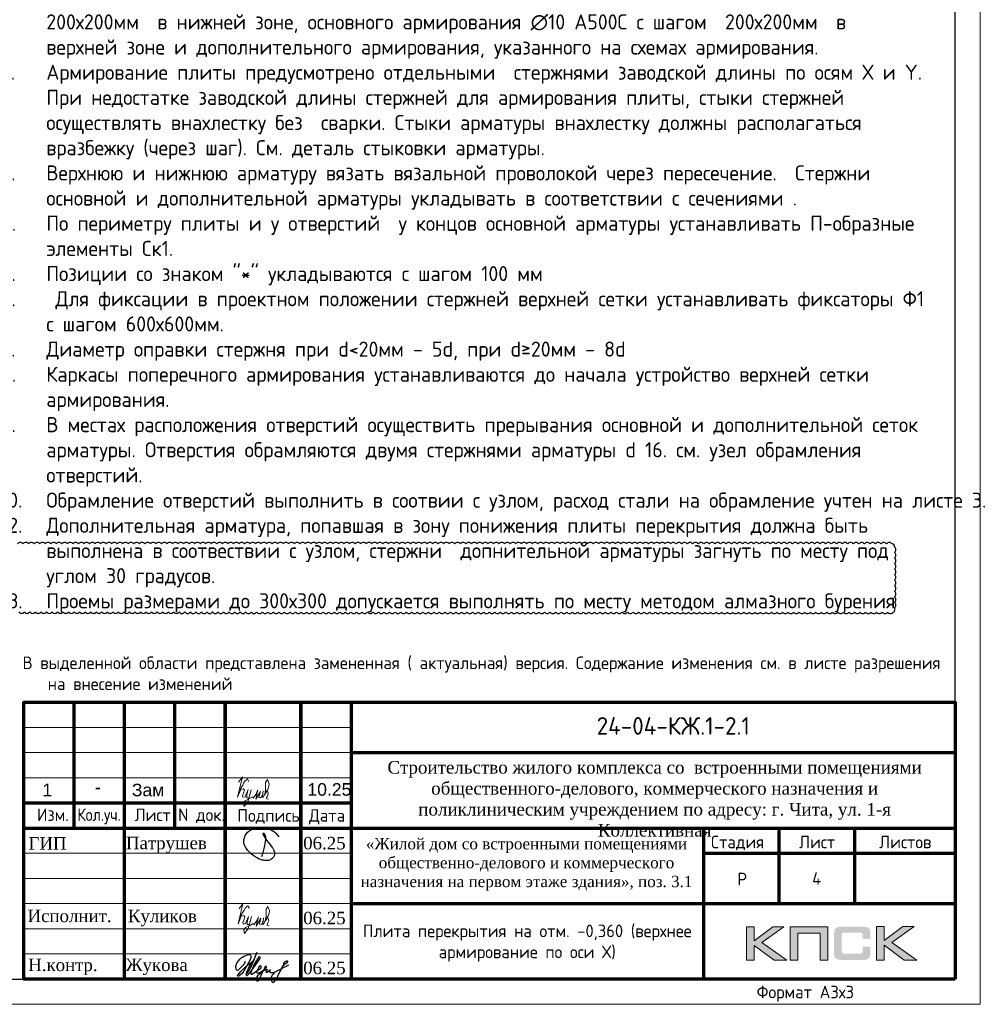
# Model space of a CAD drawing. Header units: millimetres. Extents: x -386473 to 311666, y -59273 to 291770.
# Tile 83 of 132: x 68367 to 87448, y -4054 to 15507. Entities that reach past the tile are written whole.
import ezdxf
from ezdxf.enums import TextEntityAlignment as Align

# ---------------------------------------------------------------- set-up
doc = ezdxf.new("R2010")
doc.units = ezdxf.units.MM
for name, color, linetype in [('PDF7_Text', 7, 'Continuous'), ('PDF8_Text', 7, 'Continuous'), ('Рамка печать', 7, 'Continuous'), ('ТОЛСТЫЕ_ОСНОВНЫЕ', 6, 'Continuous')]:
    doc.layers.add(name, color=color, linetype=linetype)
for name, color, linetype, lineweight in [('Выноски', 20, 'Continuous', 20), ('Каркасы ригель', 3, 'Continuous', 0), ('РАЗМЕРЫ', 1, 'Continuous', 9), ('Рамка', 7, 'Continuous', 70), ('Текст', 7, 'Continuous', 25), ('ТОНКИЕ', 7, 'Continuous', 9)]:
    doc.layers.add(name, color=color, linetype=linetype, lineweight=lineweight)
doc.styles.add('PDF Times New Roman', font='times.ttf')
doc.styles.get("Standard").update_dxf_attribs({"font": 'arial.ttf'})
doc.styles.add('style1', font='GOST_Common.ttf', dxfattribs={"height": 500})
doc.styles.add('ГОСТ', font='GOST_Common.ttf')

# ---------------------------------------------------------------- blocks, each defined once
blk = doc.blocks.new('*U44')
at = {"layer": 'ТОЛСТЫЕ_ОСНОВНЫЕ', "color": 6}
blk.add_lwpolyline([(20, 5), (886, 5), (886, 415), (20, 415)], close=True, dxfattribs=at)
at = {"layer": 'ТОНКИЕ'}
blk.add_lwpolyline([(0, 0), (891, 0), (891, 420), (0, 420)], close=True, dxfattribs=at)
at = {"layer": 'Текст', "style": 'style1'}
blk.add_text('Формат А3х3', height=2.5, dxfattribs=at).set_placement((846.57, 1.2))
blk = doc.blocks.new('11')
at = {"layer": 'Выноски'}
for p, q in [((47944, 66700), (47962, 66737)), ((47962, 66737), (47989, 66781)), ((47989, 66781), (48016, 66806)), ((48016, 66806), (48038, 66823)), ((48038, 66823), (48060, 66786)), ((48060, 66786), (48058, 66769)), ((47885, 66608), (47944, 66700))]:
    blk.add_line(p, q, dxfattribs=at)
blk.add_lwpolyline([(47863, 66761), (47937, 66865), (47843, 66458), (47885, 66564), (47905, 66616), (47954, 66628), (47979, 66606), (47957, 66539), (47937, 66487), (47947, 66458), (47991, 66470), (48051, 66611), (48041, 66569), (48023, 66505), (48023, 66448), (48065, 66448), (48090, 66529), (48110, 66608), (48043, 66369), (47972, 66275), (47954, 66344), (47991, 66389), (48078, 66431), (48142, 66470), (48154, 66441), (48204, 66512), (48246, 66606), (48209, 66455), (48204, 66418), (48295, 66574), (48265, 66463), (48265, 66455), (48312, 66453), (48342, 66529), (48347, 66584), (48337, 66465), (48349, 66453), (48401, 66569), (48443, 66616), (48461, 66678), (48466, 66727), (48436, 66811), (48399, 66754), (48399, 66618), (48389, 66549), (48374, 66507), (48416, 66564), (48441, 66576), (48451, 66524), (48433, 66482), (48419, 66453), (48424, 66428), (48458, 66421)], dxfattribs=at)
blk = doc.blocks.new('яяя')
at = {"lineweight": 30}
for points in [[(345424, 110432), (345425, 110410), (345424, 110397), (345417, 110379), (345406, 110350), (345390, 110319), (345357, 110275), (345310, 110221), (345265, 110176), (345198, 110110), (345161, 110077), (345133, 110066), (345116, 110066), (345102, 110075), (345090, 110091), (345082, 110115), (345074, 110146), (345066, 110182), (345064, 110206), (345067, 110234), (345077, 110278), (345095, 110320), (345114, 110361), (345134, 110395), (345159, 110428), (345195, 110469), (345228, 110506), (345284, 110560), (345331, 110595), (345379, 110625), (345435, 110648), (345486, 110670), (345532, 110686), (345573, 110696), (345605, 110698), (345621, 110695), (345635, 110687), (345648, 110671), (345656, 110649), (345659, 110625), (345659, 110583), (345656, 110553), (345647, 110523), (345635, 110489), (345387, 110033), (345349, 109985), (345311, 109948), (345247, 109889), (345209, 109858), (345192, 109844), (345180, 109837), (345157, 109833), (345150, 109835), (345140, 109842), (345135, 109856), (345138, 109881), (345148, 109892), (345183, 109930), (345267, 110024), (345343, 110105), (345455, 110213), (345617, 110343), (345775, 110456), (345811, 110526), (345838, 110607), (345890, 110740), (345902, 110771), (345698, 110295), (345672, 110226), (345626, 110132), (345572, 110032), (345518, 109953), (345481, 109918), (345497, 110001), (345567, 110147), (345655, 110301), (345760, 110442)], [(345481, 109918), (345476, 109896), (345475, 109874), (345485, 109861), (345506, 109866), (345539, 109891), (345632, 109983), (345968, 110450), (346022, 110527), (346029, 110560), (346027, 110579), (346026, 110590), (346010, 110605), (345993, 110609), (345975, 110601), (345962, 110584), (345954, 110562), (345857, 110421), (345783, 110292), (345741, 110183), (345701, 110079), (345665, 109985), (345660, 109952), (345666, 109929), (345669, 109915), (345682, 109910), (345702, 109914), (345735, 109941), (345846, 110007), (346065, 110160), (346075, 110193), (346070, 110217), (346066, 110236), (346052, 110241), (346030, 110241), (346007, 110228), (345978, 110203), (345960, 110164), (345892, 110010), (345895, 109986), (345904, 109966), (345925, 109964), (345969, 109968), (346045, 110000), (346218, 110114), (346261, 110154), (346280, 110184), (346282, 110210), (346278, 110225), (346263, 110229), (346241, 110222), (346220, 110198), (346162, 110049), (345989, 109904), (345932, 109849), (345906, 109805), (345891, 109739), (345890, 109690), (345899, 109652), (345924, 109647), (345956, 109655), (345980, 109674), (346058, 109838), (346158, 110046), (346261, 110098), (346314, 110120), (346292, 110079), (346269, 110036), (346261, 110008), (346267, 109998), (346293, 109998), (346363, 110039), (346445, 110095), (346421, 110068), (346414, 110040), (346407, 110011), (346416, 109990), (346466, 109972), (346509, 109977), (346574, 109984), (347172, 110293)], [(346586, 109971), (346543, 109917), (346509, 109873), (346489, 109825), (346475, 109767), (346472, 109710), (346478, 109675), (346485, 109641), (346501, 109621), (346517, 109602), (346542, 109589), (346568, 109592), (346605, 109620), (346680, 109731), (346736, 109842), (346865, 110115), (346962, 110290), (346969, 110318), (346979, 110360), (347013, 110403), (347056, 110434), (347091, 110450), (347109, 110450), (347121, 110434), (347115, 110405), (347072, 110355), (347012, 110307), (346924, 110222)]]:
    blk.add_lwpolyline(points, dxfattribs=at)
blk = doc.blocks.new('Патрушев')
at = {"color": 5, "lineweight": 25}
blk.add_lwpolyline([(58.5, -35.09), (59.7, -31.98), (60.22, -29.81), (60.47, -28.76), (60.76, -27.56), (61.06, -26.32), (61.37, -24.67), (61.64, -22.98), (61.77, -21.63), (61.83, -20.46), (61.74, -19.5), (61.5, -18.56), (61.27, -17.93), (60.96, -17.34), (60.63, -16.86), (60.45, -16.66), (60.39, -16.62), (60.25, -16.53), (60.03, -16.42), (59.74, -16.36), (59.56, -16.39), (59.41, -16.5), (59.32, -16.73), (59.32, -16.96), (59.41, -17.15), (61.8, -21.04), (63.12, -22.91), (63.7, -23.61), (64.53, -24.59), (65.48, -25.87), (66.43, -27.07), (66.87, -27.73), (67.42, -28.44), (67.68, -28.93), (68, -29.52), (68.38, -30.41), (68.65, -31), (68.82, -31.71), (68.89, -32.2), (68.93, -32.68), (68.9, -33.35), (68.81, -33.79), (68.57, -34.59), (68.27, -35.18), (67.92, -35.7), (67.56, -36.23), (66.92, -36.75), (66.44, -37.14), (65.93, -37.49), (65.34, -37.85), (64.79, -38.12), (64.12, -38.33), (63.56, -38.4), (62.54, -38.51), (61.58, -38.47), (60.89, -38.38), (60.1, -38.27), (59.25, -38.05), (58.41, -37.75), (57.66, -37.55), (56.61, -37.27), (55.88, -36.92), (54.92, -36.35), (53.85, -35.72), (53.05, -35.25), (52.17, -34.73), (51.27, -34.08), (50.13, -33.27), (49.09, -32.31), (47.96, -31.09), (47.07, -29.92), (46.05, -28.68), (45.23, -27.65), (44.74, -26.54), (44.28, -25.09), (44.05, -24.29), (43.98, -23.29), (43.94, -22.47), (43.99, -21.49), (44.18, -20.57), (44.46, -19.97), (44.74, -19.1), (45.02, -18.24), (45.49, -17.42), (45.85, -16.92), (46.39, -16.14), (46.99, -15.53), (47.83, -14.81), (48.65, -14.29), (49.43, -13.79), (50.53, -13.27), (51.57, -12.89), (52.65, -12.48), (54.17, -12.1), (55.44, -11.87), (56.95, -11.79), (58.35, -11.79), (59.63, -11.91), (61, -12.05), (62.71, -12.35), (64.46, -12.88), (66.16, -13.58), (67.55, -14.27), (68.88, -15.13), (70.02, -16.25), (71.14, -17.49), (71.67, -18.26), (72.28, -19.27)], dxfattribs=at)
blk = doc.blocks.new('A$Cd09756da')
at = {"layer": 'Рамка печать', "lineweight": 20}
h = blk.add_hatch(color=0, dxfattribs=at)
h.paths.add_polyline_path([(-3400, 1040), (-3624, 1040), (-3991, 764), (-3991, 1040), (-4146, 1040), (-4146, 378), (-3991, 378), (-3991, 669), (-3594, 378), (-3346, 378), (-3840, 728)])
h.paths.add_polyline_path([(-3122, 915), (-2683, 915), (-2683, 378), (-2529, 378), (-2529, 1040), (-2693, 1040), (-3276, 1040), (-3276, 883), (-3276, 378), (-3122, 378)])
h.paths.add_polyline_path([(-1408, 1043), (-1563, 1043), (-1563, 380), (-1408, 380), (-1408, 672), (-1011, 380), (-763, 380), (-1257, 731), (-817, 1043), (-1041, 1043), (-1408, 767)])
blk.add_hatch(color=204, dxfattribs=at).paths.add_polyline_path([(-1693, 970), (-1695, 977), (-1697, 983), (-1701, 989), (-1704, 996), (-1708, 1000), (-1712, 1005), (-1716, 1010), (-1720, 1014), (-1725, 1017), (-1731, 1021), (-1737, 1025), (-1744, 1028), (-1750, 1030), (-1758, 1033), (-1765, 1035), (-1783, 1038), (-1802, 1041), (-1823, 1043), (-1846, 1043), (-2242, 1043), (-2265, 1043), (-2285, 1041), (-2305, 1038), (-2322, 1035), (-2330, 1032), (-2338, 1030), (-2344, 1028), (-2351, 1024), (-2357, 1021), (-2363, 1017), (-2368, 1014), (-2372, 1010), (-2376, 1005), (-2380, 1000), (-2384, 996), (-2387, 989), (-2390, 983), (-2393, 976), (-2396, 970), (-2398, 962), (-2401, 946), (-2404, 928), (-2406, 908), (-2406, 887), (-2406, 538), (-2406, 516), (-2404, 496), (-2401, 478), (-2398, 461), (-2396, 454), (-2393, 447), (-2390, 440), (-2387, 434), (-2384, 429), (-2380, 423), (-2376, 419), (-2372, 414), (-2368, 410), (-2362, 406), (-2357, 403), (-2351, 399), (-2344, 396), (-2337, 394), (-2330, 391), (-2322, 389), (-2305, 385), (-2285, 383), (-2264, 381), (-2242, 380), (-1846, 380), (-1823, 381), (-1802, 382), (-1783, 385), (-1766, 389), (-1758, 391), (-1750, 393), (-1744, 396), (-1737, 399), (-1731, 402), (-1725, 406), (-1720, 410), (-1716, 414), (-1712, 418), (-1708, 423), (-1704, 428), (-1701, 434), (-1697, 440), (-1695, 446), (-1693, 454), (-1690, 461), (-1686, 478), (-1684, 496), (-1682, 516), (-1682, 538), (-1682, 647), (-1836, 647), (-1836, 558), (-1836, 552), (-1837, 546), (-1838, 540), (-1840, 535), (-1842, 530), (-1844, 526), (-1846, 522), (-1850, 519), (-1853, 515), (-1857, 513), (-1862, 511), (-1867, 508), (-1872, 507), (-1878, 506), (-1884, 506), (-1890, 505), (-2209, 505), (-2214, 506), (-2219, 506), (-2223, 508), (-2227, 511), (-2231, 513), (-2235, 516), (-2238, 519), (-2241, 523), (-2244, 528), (-2246, 532), (-2248, 536), (-2249, 541), (-2251, 551), (-2252, 560), (-2252, 878), (-2252, 884), (-2251, 889), (-2250, 894), (-2248, 899), (-2247, 903), (-2245, 906), (-2242, 910), (-2240, 913), (-2236, 916), (-2233, 919), (-2229, 921), (-2225, 922), (-2220, 923), (-2215, 924), (-2210, 925), (-2204, 925), (-1890, 925), (-1884, 925), (-1878, 924), (-1872, 923), (-1868, 921), (-1863, 919), (-1858, 917), (-1854, 914), (-1851, 911), (-1847, 907), (-1844, 903), (-1842, 899), (-1840, 894), (-1838, 889), (-1837, 884), (-1836, 878), (-1836, 872), (-1836, 799), (-1682, 799), (-1682, 887), (-1682, 908), (-1684, 928), (-1686, 946), (-1690, 962)])
at = {"layer": 'Рамка', "color": 7}
for p, q in [((-17500, 3000), (-17500, 5500)), ((-15500, 3000), (-15500, 5500)), ((-12000, 4500), (0, 4500)), ((-18500, 3500), (-12000, 3500)), ((-18500, 3000), (0, 3000)), ((-3500, 3000), (-3500, 1500)), ((-2000, 3000), (-2000, 1500)), ((-5000, 2500), (0, 2500)), ((-5000, 2500), (0, 2500)), ((-12000, 1500), (0, 1500))]:
    blk.add_line(p, q, dxfattribs=at)
at = {"layer": 'Рамка'}
for p, q in [((-16500, 0), (-16500, 5500)), ((-14500, 0), (-14500, 5500)), ((-14500, 5500), (-14500, 0)), ((-13000, 5500), (-13000, 0)), ((-13000, 0), (-13000, 5500)), ((-12000, 5500), (-12000, 0)), ((-5000, 3000), (-5000, 0))]:
    blk.add_line(p, q, dxfattribs=at)
at = {"layer": 'Рамка', "color": 7, "lineweight": 15}
for p, q in [((-18500, 5000), (-12000, 5000)), ((-18500, 4500), (-12000, 4500)), ((-18500, 4000), (-12000, 4000)), ((-18500, 2500), (-12000, 2500)), ((-18500, 2000), (-12000, 2000)), ((-18500, 1500), (-12000, 1500)), ((-18500, 1000), (-12000, 1000)), ((-18500, 500), (-12000, 500))]:
    blk.add_line(p, q, dxfattribs=at)
at = {"layer": 'Рамка'}
blk.add_lwpolyline([(0, 0), (-18500, 0), (-18500, 5500), (0, 5500)], close=True, dxfattribs=at)
at = {"layer": 'Рамка печать', "color": 0, "lineweight": 20}
for points in [[(-4146, 378), (-4146, 1040), (-3991, 1040), (-3991, 764), (-3624, 1040), (-3400, 1040), (-3840, 728), (-3346, 378), (-3594, 378), (-3991, 669), (-3991, 378), (-4146, 378)], [(-3122, 378), (-3122, 915), (-2683, 915), (-2683, 378), (-2529, 378), (-2529, 1040), (-2693, 1040), (-3276, 1040), (-3276, 883), (-3276, 378), (-3122, 378)], [(-1563, 380), (-1563, 1043), (-1408, 1043), (-1408, 767), (-1041, 1043), (-817, 1043), (-1257, 731), (-763, 380), (-1011, 380), (-1408, 672), (-1408, 380), (-1563, 380)]]:
    blk.add_lwpolyline(points, close=True, dxfattribs=at)
at = {"color": 5, "xscale": 24.5, "yscale": 24.5, "zscale": 24.5}
blk.add_blockref('Патрушев', (-15207, 3298), dxfattribs=at)
at = {"color": 2, "lineweight": 60, "xscale": 0.5, "yscale": 0.5, "zscale": 0.5}
blk.add_blockref('яяя', (-186821, -54859), dxfattribs=at)
at = {"layer": 'Выноски', "color": 0}
blk.add_blockref('11', (-62086, -65365), dxfattribs=at)
at = {"layer": 'PDF7_Text', "char_height": 248, "attachment_point": 7, "style": 'PDF Times New Roman'}
for s, insert in [('Патрушев', (-16471, 2500)), ('06.25', (-12950, 2573)), ('06.25', (-12950, 1085)), ('Жукова', (-16477, 79)), ('06.25', (-12950, 93))]:
    blk.add_mtext(s, dxfattribs=dict(at, insert=insert))
at = {"layer": 'PDF7_Text', "insert": (-16432, 1050), "char_height": 247.95, "attachment_point": 7, "style": 'PDF Times New Roman'}
blk.add_mtext_dynamic_manual_height_columns('{\\C256;Куликов}', width=2000, gutter_width=1250, heights=[0], dxfattribs=at)
at = {"layer": 'PDF8_Text', "char_height": 248, "attachment_point": 7, "style": 'PDF Times New Roman'}
for s, insert in [('ГИП', (-18407, 2573)), ('Исполнит.', (-18427, 1127)), ('Н.контр.', (-18413, 79))]:
    blk.add_mtext(s, dxfattribs=dict(at, insert=insert))
at = {"layer": 'Текст', "color": 7, "style": 'ГОСТ'}
blk.add_text('24-04-КЖ.1-2.1', height=350, dxfattribs=at).set_placement((-5599, 5031), align=Align.MIDDLE_CENTER)
for s, p in [('Изм.', (-18237, 3141)), ('Лист', (-16298, 3139)), ('N док.', (-15435, 3141)), ('Подпись', (-14257, 3127)), ('Дата', (-12835, 3127)), ('Стадия', (-4850, 2600)), ('Лист', (-3100, 2600)), ('Листов', (-1508, 2600)), ('Р', (-4328, 1863))]:
    blk.add_text(s, height=250, dxfattribs=at).set_placement(p)
at = {"layer": 'Текст', "color": 7, "style": 'ГОСТ', "width": 0.9}
blk.add_text('Кол.уч.', height=250, dxfattribs=at).set_placement((-17435, 3143))
at = {"layer": 'Текст', "color": 7, "attachment_point": 1, "style": 'ГОСТ'}
for s, width, heights, insert, char_height in [('\\pxqc;{\\fTimes New Roman|b0|i0|c204|p18;\\C256;Строительство жилого комплекса со  встроенными помещениями общественного-делового, коммерческого назначения и поликлиническим учреждением по адресу: г. Чита, ул. 1-я Коллективная}', 11543.07, [0], (-11741, 4333), 250), ('\\pxqc;{\\fTimes New Roman|b0|i0|c204|p18;\\C256;«Жилой дом со встроенными помещениями общественно-делового и коммерческого назначения на первом этаже здания», поз. 3.1\\P}', 7000, [1500], (-12014, 2803), 225)]:
    blk.add_mtext_dynamic_manual_height_columns(s, width=width, gutter_width=12.5, heights=heights, dxfattribs=dict(at, insert=insert, char_height=char_height))
blk = doc.blocks.new('*T323')
at = {"layer": 'Каркасы ригель', "color": 0, "linetype": 'ByBlock', "lineweight": -2, "transparency": 16777216}
for p, q in [((0, 0), (1500, 0)), ((0, -1000), (1500, -1000))]:
    blk.add_line(p, q, dxfattribs=at)
at = {"layer": 'Каркасы ригель', "color": 0, "linetype": 'ByBlock', "lineweight": 50, "transparency": 16777216}
for p, q in [((0, 0), (0, -1000)), ((1500, 0), (1500, -1000))]:
    blk.add_line(p, q, dxfattribs=at)
at = {"layer": 'Каркасы ригель', "color": 0, "linetype": 'Continuous', "lineweight": 0, "transparency": 16777216, "insert": (750, -500), "char_height": 250, "width": 1000, "attachment_point": 5, "style": 'ГОСТ'}
blk.add_mtext('4', dxfattribs=at)

msp = doc.modelspace()

# ---------------------------------------------------------------- linework, layer by layer
at = {"color": 240, "true_color": 0xed1f24}
msp.add_lwpolyline([(68349, 3740.3, 0.5205671), (68458.9, 3740.3, 0.5205671), (68568.8, 3740.3, 0.5205671), (68678.8, 3740.2, 0.5205671), (68788.7, 3740.2, 0.5205671), (68898.7, 3740.2, 0.5205671), (69008.6, 3740.2, 0.5205671), (69118.5, 3740.2, 0.5205671), (69228.5, 3740.2, 0.5205671), (69338.4, 3740.2, 0.5205671), (69448.3, 3740.1, 0.5205671), (69558.3, 3740.1, 0.5205671), (69668.2, 3740.1, 0.5205671), (69778.2, 3740.1, 0.5205671), (69888.1, 3740.1, 0.5205671), (69998, 3740.1, 0.5205671), (70108, 3740, 0.5205671), (70217.9, 3740, 0.5205671), (70327.8, 3740, 0.5205671), (70437.8, 3740, 0.5205671), (70547.7, 3740, 0.5205671), (70657.6, 3740, 0.5205671), (70767.6, 3740, 0.5205671), (70877.5, 3739.9, 0.5205671), (70987.5, 3739.9, 0.5205671), (71097.4, 3739.9, 0.5205671), (71207.3, 3739.9, 0.5205671), (71317.3, 3739.9, 0.5205671), (71427.2, 3739.9, 0.5205671), (71537.1, 3739.8, 0.5205671), (71647.1, 3739.8, 0.5205671), (71757, 3739.8, 0.5205671), (71866.9, 3739.8, 0.5205671), (71976.9, 3739.8, 0.5205671), (72086.8, 3739.8, 0.5205671), (72196.8, 3739.8, 0.5205671), (72306.7, 3739.7, 0.5205671), (72416.6, 3739.7, 0.5205671), (72526.6, 3739.7, 0.5205671), (72636.5, 3739.7, 0.5205671), (72746.4, 3739.7, 0.5205671), (72856.4, 3739.7, 0.5205671), (72966.3, 3739.6, 0.5205671), (73076.2, 3739.6, 0.5205671), (73186.2, 3739.6, 0.5205671), (73296.1, 3739.6, 0.5205671), (73406.1, 3739.6, 0.5205671), (73516, 3739.6, 0.5205671), (73625.9, 3739.6, 0.5205671), (73735.9, 3739.5, 0.5205671), (73845.8, 3739.5, 0.5205671), (73955.7, 3739.5, 0.5205671), (74065.7, 3739.5, 0.5205671), (74175.6, 3739.5, 0.5205671), (74285.5, 3739.5, 0.5205671), (74395.5, 3739.4, 0.5205671), (74505.4, 3739.4, 0.5205671), (74615.4, 3739.4, 0.5205671), (74725.3, 3739.4, 0.5205671), (74835.2, 3739.4, 0.5205671), (74945.2, 3739.4, 0.5205671), (75055.1, 3739.4, 0.5205671), (75165, 3739.3, 0.5205671), (75275, 3739.3, 0.5205671), (75384.9, 3739.3, 0.5205671), (75494.8, 3739.3, 0.5205671), (75604.8, 3739.3, 0.5205671), (75714.7, 3739.3, 0.5205671), (75824.7, 3739.2, 0.5205671), (75934.6, 3739.2, 0.5205671), (76044.5, 3739.2, 0.5205671), (76154.5, 3739.2, 0.5205671), (76264.4, 3739.2, 0.5205671), (76374.3, 3739.2, 0.5205671), (76484.3, 3739.2, 0.5205671), (76594.2, 3739.1, 0.5205671), (76704.2, 3739.1, 0.5205671), (76814.1, 3739.1, 0.5205671), (76924, 3739.1, 0.5205671), (77034, 3739.1, 0.5205671), (77143.9, 3739.1, 0.5205671), (77253.8, 3739, 0.5205671), (77363.8, 3739, 0.5205671), (77473.7, 3739, 0.5205671), (77583.6, 3739, 0.5205671), (77693.6, 3739, 0.5205671), (77803.5, 3739, 0.5205671), (77913.5, 3739, 0.5205671), (78023.4, 3738.9, 0.5205671), (78133.3, 3738.9, 0.5205671), (78243.3, 3738.9, 0.5205671), (78353.2, 3738.9, 0.5205671), (78463.1, 3738.9, 0.5205671), (78573.1, 3738.9, 0.5205671), (78683, 3738.8, 0.5205671), (78792.9, 3738.8, 0.5205671), (78902.9, 3738.8, 0.5205671), (79012.8, 3738.8, 0.5205671), (79122.8, 3738.8, 0.5205671), (79232.7, 3738.8, 0.5205671), (79342.6, 3738.7, 0.5205671), (79452.6, 3738.7, 0.5205671), (79562.5, 3738.7, 0.5205671), (79672.4, 3738.7, 0.5205671), (79782.4, 3738.7, 0.5205671), (79892.3, 3738.7, 0.5205671), (80002.2, 3738.7, 0.5205671), (80112.2, 3738.6, 0.5205671), (80222.1, 3738.6, 0.5205671), (80332.1, 3738.6, 0.5205671), (80442, 3738.6, 0.5205671), (80551.9, 3738.6, 0.5205671), (80661.9, 3738.6, 0.5205671), (80771.8, 3738.5, 0.5205671), (80881.7, 3738.5, 0.5205671), (80991.7, 3738.5, 0.5205671), (81101.6, 3738.5, 0.5205671), (81211.5, 3738.5, 0.5205671), (81321.5, 3738.5, 0.5205671), (81431.4, 3738.5, 0.5205671), (81541.4, 3738.4, 0.5205671), (81651.3, 3738.4, 0.5205671), (81761.2, 3738.4, 0.5205671), (81871.2, 3738.4, 0.5205671), (81981.1, 3738.4, 0.5205671), (82091, 3738.4, 0.5205671), (82201, 3738.3, 0.5205671), (82310.9, 3738.3, 0.5205671), (82420.8, 3738.3, 0.5205671), (82530.8, 3738.3, 0.5205671), (82640.7, 3738.3, 0.5205671), (82750.7, 3738.3, 0.5205671), (82860.6, 3738.3, 0.5205671), (82970.5, 3738.2, 0.5205671), (83080.5, 3738.2, 0.5205671), (83190.4, 3738.2, 0.5205671), (83300.3, 3738.2, 0.5205671), (83410.3, 3738.2, 0.5205671), (83520.2, 3738.2, 0.5205671), (83630.2, 3738.1, 0.5205671), (83740.1, 3738.1, 0.5205671), (83850, 3738.1, 0.5205671), (83960, 3738.1, 0.5205671), (84069.9, 3738.1, 0.5205671), (84179.8, 3738.1, 0.5205671), (84289.8, 3738.1, 0.5205671), (84399.7, 3738, 0.5205671), (84509.6, 3738, 0.5205671), (84619.6, 3738, 0.5205671), (84729.5, 3738, 0.5205671), (84839.5, 3738, 0.5205671), (84949.4, 3738, 0.5205671), (85059.3, 3737.9, 0.5205671), (85169.3, 3737.9, 0.5205671), (85279.2, 3737.9, 0.5205671), (85389.1, 3737.9, 0.5205671), (85499.1, 3737.9, 0.5205671), (85609, 3737.9, 0.5205671), (85718.9, 3737.9, 0.5205671), (85744.7, 3822, 0.5205671), (85744.7, 3931.9, 0.5205671), (85744.7, 4041.9, 0.5205671), (85744.7, 4151.8, 0.5205671), (85744.7, 4261.8, 0.5205671), (85744.7, 4371.7, 0.5205671), (85744.7, 4481.6, 0.5205671), (85744.7, 4591.6, 0.5205671), (85744.7, 4701.5, 0.5205671), (85744.7, 4811.4, 0.5205671), (85744.7, 4921.4, 0.5205671), (85744.7, 5031.3, 0.5205671), (85694.7, 5091.2, 0.5205671), (85584.8, 5091.3, 0.5205671), (85474.8, 5091.3, 0.5205671), (85364.9, 5091.3, 0.5205671), (85255, 5091.3, 0.5205671), (85145, 5091.3, 0.5205671), (85035.1, 5091.3, 0.5205671), (84925.2, 5091.3, 0.5205671), (84815.2, 5091.4, 0.5205671), (84705.3, 5091.4, 0.5205671), (84595.3, 5091.4, 0.5205671), (84485.4, 5091.4, 0.5205671), (84375.5, 5091.4, 0.5205671), (84265.5, 5091.4, 0.5205671), (84155.6, 5091.5, 0.5205671), (84045.7, 5091.5, 0.5205671), (83935.7, 5091.5, 0.5205671), (83825.8, 5091.5, 0.5205671), (83715.9, 5091.5, 0.5205671), (83605.9, 5091.5, 0.5205671), (83496, 5091.6, 0.5205671), (83386, 5091.6, 0.5205671), (83276.1, 5091.6, 0.5205671), (83166.2, 5091.6, 0.5205671), (83056.2, 5091.6, 0.5205671), (82946.3, 5091.6, 0.5205671), (82836.4, 5091.6, 0.5205671), (82726.4, 5091.7, 0.5205671), (82616.5, 5091.7, 0.5205671), (82506.5, 5091.7, 0.5205671), (82396.6, 5091.7, 0.5205671), (82286.7, 5091.7, 0.5205671), (82176.7, 5091.7, 0.5205671), (82066.8, 5091.8, 0.5205671), (81956.9, 5091.8, 0.5205671), (81846.9, 5091.8, 0.5205671), (81737, 5091.8, 0.5205671), (81627.1, 5091.8, 0.5205671), (81517.1, 5091.8, 0.5205671), (81407.2, 5091.8, 0.5205671), (81297.2, 5091.9, 0.5205671), (81187.3, 5091.9, 0.5205671), (81077.4, 5091.9, 0.5205671), (80967.4, 5091.9, 0.5205671), (80857.5, 5091.9, 0.5205671), (80747.6, 5091.9, 0.5205671), (80637.6, 5092, 0.5205671), (80527.7, 5092, 0.5205671), (80417.8, 5092, 0.5205671), (80307.8, 5092, 0.5205671), (80197.9, 5092, 0.5205671), (80087.9, 5092, 0.5205671), (79978, 5092, 0.5205671), (79868.1, 5092.1, 0.5205671), (79758.1, 5092.1, 0.5205671), (79648.2, 5092.1, 0.5205671), (79538.3, 5092.1, 0.5205671), (79428.3, 5092.1, 0.5205671), (79318.4, 5092.1, 0.5205671), (79208.5, 5092.2, 0.5205671), (79098.5, 5092.2, 0.5205671), (78988.6, 5092.2, 0.5205671), (78878.6, 5092.2, 0.5205671), (78768.7, 5092.2, 0.5205671), (78658.8, 5092.2, 0.5205671), (78548.8, 5092.2, 0.5205671), (78438.9, 5092.3, 0.5205671), (78329, 5092.3, 0.5205671), (78219, 5092.3, 0.5205671), (78109.1, 5092.3, 0.5205671), (77999.2, 5092.3, 0.5205671), (77889.2, 5092.3, 0.5205671), (77779.3, 5092.4, 0.5205671), (77669.3, 5092.4, 0.5205671), (77559.4, 5092.4, 0.5205671), (77449.5, 5092.4, 0.5205671), (77339.5, 5092.4, 0.5205671), (77229.6, 5092.4, 0.5205671), (77119.7, 5092.4, 0.5205671), (77009.7, 5092.5, 0.5205671), (76899.8, 5092.5, 0.5205671), (76789.9, 5092.5, 0.5205671), (76679.9, 5092.5, 0.5205671), (76570, 5092.5, 0.5205671), (76460, 5092.5, 0.5205671), (76350.1, 5092.6, 0.5205671), (76240.2, 5092.6, 0.5205671), (76130.2, 5092.6, 0.5205671), (76020.3, 5092.6, 0.5205671), (75910.4, 5092.6, 0.5205671), (75800.4, 5092.6, 0.5205671), (75690.5, 5092.6, 0.5205671), (75580.5, 5092.7, 0.5205671), (75470.6, 5092.7, 0.5205671), (75360.7, 5092.7, 0.5205671), (75250.7, 5092.7, 0.5205671), (75140.8, 5092.7, 0.5205671), (75030.9, 5092.7, 0.5205671), (74920.9, 5092.8, 0.5205671), (74811, 5092.8, 0.5205671), (74701.1, 5092.8, 0.5205671), (74591.1, 5092.8, 0.5205671), (74481.2, 5092.8, 0.5205671), (74371.2, 5092.8, 0.5205671), (74261.3, 5092.9, 0.5205671), (74151.4, 5092.9, 0.5205671), (74041.4, 5092.9, 0.5205671), (73931.5, 5092.9, 0.5205671), (73821.6, 5092.9, 0.5205671), (73711.6, 5092.9, 0.5205671), (73601.7, 5092.9, 0.5205671), (73491.8, 5093, 0.5205671), (73381.8, 5093, 0.5205671), (73271.9, 5093, 0.5205671), (73161.9, 5093, 0.5205671), (73052, 5093, 0.5205671), (72942.1, 5093, 0.5205671), (72832.1, 5093.1, 0.5205671), (72722.2, 5093.1, 0.5205671), (72612.3, 5093.1, 0.5205671), (72502.3, 5093.1, 0.5205671), (72392.4, 5093.1, 0.5205671), (72282.5, 5093.1, 0.5205671), (72172.5, 5093.1, 0.5205671), (72062.6, 5093.2, 0.5205671), (71952.6, 5093.2, 0.5205671), (71842.7, 5093.2, 0.5205671), (71732.8, 5093.2, 0.5205671), (71622.8, 5093.2, 0.5205671), (71512.9, 5093.2, 0.5205671), (71403, 5093.3, 0.5205671), (71293, 5093.3, 0.5205671), (71183.1, 5093.3, 0.5205671), (71073.2, 5093.3, 0.5205671), (70963.2, 5093.3, 0.5205671), (70853.3, 5093.3, 0.5205671), (70743.3, 5093.3, 0.5205671), (70633.4, 5093.4, 0.5205671), (70523.5, 5093.4, 0.5205671), (70413.5, 5093.4, 0.5205671), (70303.6, 5093.4, 0.5205671), (70193.7, 5093.4, 0.5205671), (70083.7, 5093.4, 0.5205671), (69973.8, 5093.5, 0.5205671), (69863.9, 5093.5, 0.5205671), (69753.9, 5093.5, 0.5205671), (69644, 5093.5, 0.5205671), (69534, 5093.5, 0.5205671), (69424.1, 5093.5, 0.5205671), (69314.2, 5093.5, 0.5205671), (69204.2, 5093.6, 0.5205671), (69094.3, 5093.6, 0.5205671), (68984.4, 5093.6, 0.5205671), (68874.4, 5093.6, 0.5205671), (68764.5, 5093.6, 0.5205671), (68654.5, 5093.6, 0.5205671), (68544.6, 5093.7, 0.5205671), (68434.7, 5093.7, 0.5205671), (68324.7, 5093.7, 0.5205671)], format="xyb", dxfattribs=at)

# ---------------------------------------------------------------- block references
at = {"xscale": 100, "yscale": 100, "zscale": 100}
msp.add_blockref('*U44', (-1651.7, -4054.4), dxfattribs=at)
at = {"lineweight": 50, "ltscale": 100}
msp.add_blockref('A$Cd09756da', (86948.3, -3554.4), dxfattribs=at)
msp.add_blockref('*T323', (83448.3, -1054.4))
at = {"layer": 'Выноски', "color": 0}
msp.add_blockref('11', (24852.9, -66399.8), dxfattribs=at)

# ---------------------------------------------------------------- texts
at = {"insert": (67995.7, 16114), "char_height": 300, "width": 18500, "attachment_point": 1, "style": 'ГОСТ'}
msp.add_mtext('\\pxi-3,l3,ql,t3;{\\C7;1.^IАрмирование монолитной плиты  состоит из основного армирования ∅10 А500С с шагом  200х200мм  в нижней зоне, основного армирования ∅10 А500С с шагом  200х200мм  в  верхней зоне и дополнительного армирования, указанного на схемах армирования.\\P2.^IАрмирование плиты предусмотрено отдельными  стержнями заводской длины по осям Х и Y. При недостатке заводской длины стержней для армирования плиты, стыки стержней осуществлять внахлестку без  сварки. Стыки арматуры внахлестку должны располагаться вразбежку (через шаг). См. деталь стыковки арматуры.\\P3.^IВерхнюю и нижнюю арматуру вязать вязальной проволокой через пересечение.  Стержни основной и дополнительной арматуры укладывать в соответствии с сечениями .\\P4.^IПо периметру плиты и у отверстий  у концов основной арматуры устанавливать П-образные элементы Ск1.\\P5.^IПозиции со знаком "*" укладываются с шагом 100 мм\\P6.^I Для фиксации в проектном положении стержней верхней сетки устанавливать фиксаторы Ф1 с шагом 600х600мм.\\P7.^IДиаметр оправки стержня при d<20мм - 5d, при d≥20мм - 8d\\P8.^IКаркасы поперечного армирования устанавливаются до начала устройство верхней сетки армирования.\\P9.^IВ местах расположения отверстий осуществить прерывания основной и дополнительной сеток арматуры. Отверстия обрамляются двумя стержнями арматуры d 16. см. узел обрамления отверстий.\\P10.^IОбрамление отверстий выполнить в соотвии с узлом, расход стали на обрамление учтен на листе 3.\\P12.^IДополнительная арматура, попавшая в зону понижения плиты перекрытия должна быть  выполнена в соотвествии с узлом, стержни  допнительной арматуры загнуть по месту под углом 30 градусов.\\P13.^IПроемы размерами до 300х300 допускается выполнять по месту методом алмазного бурения}', dxfattribs=at)
at = {"layer": 'Выноски', "color": 240, "true_color": 0xed1f24, "insert": (68423, 2855), "char_height": 250, "width": 18219.66, "attachment_point": 1, "style": 'ГОСТ'}
msp.add_mtext('\\pxi-2,l2,sm1;В выделенной области представлена замененная ( актуальная) версия. Содержание изменения см. в листе разрешения на внесение изменений', dxfattribs=at)
at = {"layer": 'РАЗМЕРЫ', "color": 7, "char_height": 250, "width": 725.009, "attachment_point": 1}
for s, insert in [('1', (68818, 328.8)), ('-', (69858.7, 387.2)), ('Зам', (70594.4, 328.8)), ('10.25', (74081.6, 339.5))]:
    msp.add_mtext(s, dxfattribs=dict(at, insert=insert))
at = {"layer": 'Текст', "color": 7, "insert": (74948.3, -2054.4), "char_height": 250, "attachment_point": 1, "style": 'ГОСТ'}
msp.add_mtext_dynamic_manual_height_columns('\\pxsm1,qc;\\PПлита перекрытия на отм. -0,360 (верхнее армирование по оси Х)', width=7000, gutter_width=12.5, heights=[1500], dxfattribs=at)

doc.saveas('drawing.dxf')
